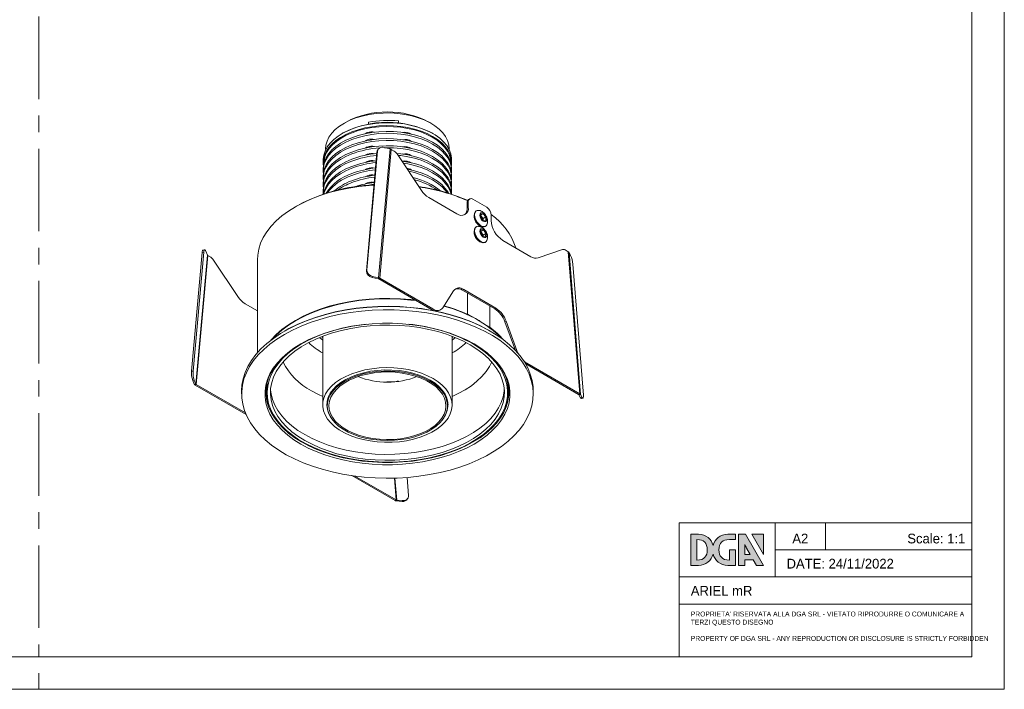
# Model space of a CAD drawing. Header units: millimetres. Extents: x 0 to 594, y 0 to 420.
# Tile 2 of 3: x 291 to 594, y 0 to 206. Entities that reach past the tile are written whole.
import ezdxf

# ---------------------------------------------------------------- set-up
doc = ezdxf.new("R2010")
doc.units = ezdxf.units.MM
doc.header["$LTSCALE"] = 2
doc.linetypes.add('CENTERX2', pattern=[20.32, 12.7, -2.54, 2.54, -2.54])
for name, color, linetype, lineweight in [('DGA-lighting', 7, 'Continuous', 0), ('DGA-quote', 251, 'Continuous', 0), ('DGA-txt', 7, 'Continuous', 0)]:
    doc.layers.add(name, color=color, linetype=linetype, lineweight=lineweight)

# ---------------------------------------------------------------- blocks, each defined once
blk = doc.blocks.new('LOGO DGA2')
at = {"layer": 'DGA-txt'}
h = blk.add_hatch(color=256, dxfattribs=at)
h.dxf.hatch_style = 1
edge = h.paths.add_edge_path()
edge.add_spline(control_points=[(480.9, 61.9), (480.9, 61.9), (480.9, 81.7), (480.9, 81.7), (480.9, 81.7), (483.9, 81.7), (486.8, 81.7)], knot_values=[2.5, 2.5, 2.5, 2.5, 3.5, 3.5, 3.5, 4, 4, 4, 4], degree=3, periodic=0)
edge.add_spline(control_points=[(486.8, 81.7), (489.8, 81.7), (492.7, 81.7), (492.7, 81.7), (492.7, 81.7), (492.7, 74.2), (492.7, 66.7)], knot_values=[1.5, 1.5, 1.5, 1.5, 2, 2, 2, 2.5, 2.5, 2.5, 2.5], degree=3, periodic=0)
edge.add_spline(control_points=[(492.7, 66.7), (492.7, 59.2), (492.7, 51.7), (492.7, 51.7), (492.7, 51.7), (489, 51.7), (485.3, 51.7)], knot_values=[0.5, 0.5, 0.5, 0.5, 1, 1, 1, 1.5, 1.5, 1.5, 1.5], degree=3, periodic=0)
edge.add_spline(control_points=[(485.3, 51.7), (481.6, 51.7), (478, 51.7), (478, 51.7)], knot_values=[0, 0, 0, 0, 0.5, 0.5, 0.5, 0.5], degree=3, periodic=0)
edge.add_spline(control_points=[(478, 51.7), (463.6, 51.7), (452.9, 60.8), (449.7, 73.5)], knot_values=[19, 19, 19, 19, 20, 20, 20, 20], degree=3, periodic=0)
edge.add_spline(control_points=[(449.7, 73.5), (446.5, 60.8), (435.8, 51.7), (421.5, 51.7)], knot_values=[18, 18, 18, 18, 19, 19, 19, 19], degree=3, periodic=0)
edge.add_spline(control_points=[(421.5, 51.7), (421.5, 51.7), (406.7, 51.7), (406.7, 51.7), (406.7, 51.7), (406.7, 66.7), (406.7, 81.7)], knot_values=[16.5, 16.5, 16.5, 16.5, 17.5, 17.5, 17.5, 18, 18, 18, 18], degree=3, periodic=0)
edge.add_spline(control_points=[(406.7, 81.7), (406.7, 96.7), (406.7, 111.7), (406.7, 111.7), (406.7, 111.7), (410.4, 111.7), (414.1, 111.7)], knot_values=[15.5, 15.5, 15.5, 15.5, 16, 16, 16, 16.5, 16.5, 16.5, 16.5], degree=3, periodic=0)
edge.add_spline(control_points=[(414.1, 111.7), (417.8, 111.7), (421.5, 111.7), (421.5, 111.7), (436, 111.7), (446.5, 102.8), (449.7, 90)], knot_values=[14, 14, 14, 14, 14.5, 14.5, 14.5, 15.5, 15.5, 15.5, 15.5], degree=3, periodic=0)
edge.add_spline(control_points=[(449.7, 90), (452.9, 102.8), (463.4, 111.7), (477.9, 111.7)], knot_values=[13, 13, 13, 13, 14, 14, 14, 14], degree=3, periodic=0)
edge.add_spline(control_points=[(477.9, 111.7), (477.9, 111.7), (492.7, 111.7), (492.7, 111.7), (492.7, 111.7), (492.7, 109.2), (492.7, 106.6)], knot_values=[11.5, 11.5, 11.5, 11.5, 12.5, 12.5, 12.5, 13, 13, 13, 13], degree=3, periodic=0)
edge.add_spline(control_points=[(492.7, 106.6), (492.7, 104.1), (492.7, 101.6), (492.7, 101.6), (492.7, 101.6), (489.8, 101.6), (486.8, 101.6)], knot_values=[10.5, 10.5, 10.5, 10.5, 11, 11, 11, 11.5, 11.5, 11.5, 11.5], degree=3, periodic=0)
edge.add_spline(control_points=[(486.8, 101.6), (483.9, 101.6), (480.9, 101.5), (480.9, 101.5), (480.9, 101.5), (480.9, 101.5), (480.9, 101.5)], knot_values=[9.99999, 9.99999, 9.99999, 9.99999, 10.49999, 10.49999, 10.49999, 10.5, 10.5, 10.5, 10.5], degree=3, periodic=0)
edge.add_spline(control_points=[(480.9, 101.5), (480.9, 101.5), (481, 101.5), (481, 101.5)], knot_values=[9.00001, 9.00001, 9.00001, 9.00001, 9.99999, 9.99999, 9.99999, 9.99999], degree=3, periodic=0)
edge.add_spline(control_points=[(481, 101.5), (467.6, 101.5), (460.9, 94.8), (460.9, 81.7)], knot_values=[8, 8, 8, 8, 9, 9, 9, 9], degree=3, periodic=0)
edge.add_spline(control_points=[(460.9, 81.7), (460.9, 69.9), (466.5, 62), (480.9, 61.9)], knot_values=[7, 7, 7, 7, 8, 8, 8, 8], degree=3, periodic=0)
edge = h.paths.add_edge_path(flags=16)
edge.add_spline(control_points=[(418.5, 101.5), (431.8, 101.5), (438.5, 94.8), (438.5, 81.7)], knot_values=[8, 8, 8, 8, 9, 9, 9, 9], degree=3, periodic=0)
edge.add_spline(control_points=[(438.5, 81.7), (438.5, 69.9), (432.9, 62), (418.5, 61.9)], knot_values=[0, 0, 0, 0, 1, 1, 1, 1], degree=3, periodic=0)
edge.add_spline(control_points=[(418.5, 61.9), (418.5, 61.9), (418.5, 101.5), (418.5, 101.5)], knot_values=[4, 4, 4, 4, 5, 5, 5, 5], degree=3, periodic=0)
h = blk.add_hatch(color=256, dxfattribs=at)
h.dxf.hatch_style = 1
h.paths.add_polyline_path([(512.1, 111.7), (510.5, 111.7), (504, 111.7), (498.7, 111.7), (498.7, 51.7), (510.5, 51.7), (510.5, 62.6), (526.9, 62.6), (533.1, 51.7), (546.7, 51.7)])
edge = h.paths.add_edge_path(flags=16)
edge.add_spline(control_points=[(515.8, 72.5), (513.2, 72.5), (510.5, 72.5), (510.5, 72.5), (510.5, 72.5), (510.5, 91.8), (510.5, 91.8)], knot_values=[0.5, 0.5, 0.5, 0.5, 1, 1, 1, 2, 2, 2, 2], degree=3, periodic=0)
edge.add_spline(control_points=[(510.5, 91.8), (512.4, 87.6), (513.9, 85.1), (513.9, 85.1), (513.9, 85.1), (521.2, 72.5), (521.2, 72.5), (521.2, 72.5), (518.5, 72.5), (515.8, 72.5)], knot_values=[2, 2, 2, 2, 3, 3, 3, 4, 4, 4, 4.5, 4.5, 4.5, 4.5], degree=3, periodic=0)
h = blk.add_hatch(color=256, dxfattribs=at)
h.dxf.hatch_style = 1
h.paths.add_polyline_path([(546.7, 111.7), (524.1, 111.7), (546.7, 72.5)])
at = {"layer": 'DGA-txt', "lineweight": 0}
for points in [[(546.7, 51.7), (512.1, 111.7), (510.5, 111.7), (504, 111.7), (498.7, 111.7), (498.7, 51.7), (510.5, 51.7), (510.5, 62.6), (526.9, 62.6), (533.1, 51.7), (546.7, 51.7)], [(524.1, 111.7), (546.7, 72.5), (546.7, 111.7), (524.1, 111.7)]]:
    blk.add_lwpolyline(points, dxfattribs=at)
for points, knots in [([(478, 51.7), (478, 51.7), (492.7, 51.7), (492.7, 51.7), (492.7, 51.7), (492.7, 81.7), (492.7, 81.7), (492.7, 81.7), (480.9, 81.7), (480.9, 81.7), (480.9, 81.7), (480.9, 61.9), (480.9, 61.9), (480.9, 61.9), (481, 61.9), (481, 61.9), (481, 61.9), (480.9, 61.9), (480.9, 61.9), (480.9, 61.9), (480.9, 61.9), (480.9, 61.9), (466.5, 62), (460.9, 69.9), (460.9, 81.7), (460.9, 94.8), (467.6, 101.5), (481, 101.5), (481, 101.5), (480.9, 101.5), (480.9, 101.5), (480.9, 101.5), (492.7, 101.6), (492.7, 101.6), (492.7, 101.6), (492.7, 111.7), (492.7, 111.7), (492.7, 111.7), (477.9, 111.7), (477.9, 111.7), (463.4, 111.7), (452.9, 102.8), (449.7, 90), (446.5, 102.8), (436, 111.7), (421.5, 111.7), (421.5, 111.7), (406.7, 111.7), (406.7, 111.7), (406.7, 111.7), (406.7, 51.7), (406.7, 51.7), (406.7, 51.7), (421.5, 51.7), (421.5, 51.7), (435.8, 51.7), (446.5, 60.8), (449.7, 73.5), (452.9, 60.8), (463.6, 51.7), (478, 51.7)], [0, 0, 0, 0, 1, 1, 1, 2, 2, 2, 3, 3, 3, 4, 4, 4, 5, 5, 5, 6, 6, 6, 7, 7, 7, 8, 8, 8, 9, 9, 9, 10, 10, 10, 11, 11, 11, 12, 12, 12, 13, 13, 13, 14, 14, 14, 15, 15, 15, 16, 16, 16, 17, 17, 17, 18, 18, 18, 19, 19, 19, 20, 20, 20, 20]), ([(521.2, 72.5), (521.2, 72.5), (510.5, 72.5), (510.5, 72.5), (510.5, 72.5), (510.5, 91.8), (510.5, 91.8), (512.4, 87.6), (513.9, 85.1), (513.9, 85.1), (513.9, 85.1), (521.2, 72.5), (521.2, 72.5)], [0, 0, 0, 0, 1, 1, 1, 2, 2, 2, 3, 3, 3, 4, 4, 4, 4])]:
    blk.add_open_spline(points, degree=3, knots=knots, dxfattribs=at)
for points in [[(418.5, 61.9), (418.5, 61.9), (418.5, 101.5), (418.5, 101.5)], [(418.5, 101.5), (431.8, 101.5), (438.5, 94.8), (438.5, 81.7)], [(438.5, 81.7), (438.5, 69.9), (432.9, 62), (418.5, 61.9)]]:
    blk.add_open_spline(points, degree=3, dxfattribs=at)

msp = doc.modelspace()

# ---------------------------------------------------------------- linework, layer by layer
at = {"layer": 'DGA-lighting', "linetype": 'Continuous'}
for p, q in [((391.47, 174.34), (390.76, 173.93)), ((398.34, 173.68), (398.34, 174.33)), ((398.34, 174.33), (398.41, 173.69)), ((407.62, 174.68), (407.62, 174.03)), ((417.64, 173.93), (416.93, 174.34)), ((390.38, 170.89), (390.23, 170.81)), ((398.58, 171.26), (398.61, 170.99)), ((398.69, 171.28), (398.72, 171.01)), ((418.17, 170.81), (418.03, 170.89)), ((397.75, 168.78), (398, 168.68)), ((411, 168.56), (411.24, 168.66)), ((385.2, 166.18), (385.2, 165.86)), ((397.73, 128.58), (400.98, 165.09)), ((397.75, 166.58), (398, 166.47)), ((397.75, 164.37), (398, 164.27)), ((397.86, 128.88), (401.12, 165.39)), ((401.12, 165.39), (400.98, 165.09)), ((401.21, 165.76), (401.08, 165.46)), ((405, 166.09), (401.47, 126.49)), ((405.4, 165.92), (401.87, 126.32)), ((403.18, 166.5), (405, 166.09)), ((406.32, 165.39), (405.4, 165.92)), ((407.21, 164.53), (414.69, 153.29)), ((411, 166.35), (411.24, 166.46)), ((411, 164.15), (411.24, 164.25)), ((423.2, 165.86), (423.2, 166.18)), ((384.45, 162.75), (384.45, 161.85)), ((397.75, 162.17), (398, 162.06)), ((411, 161.94), (411.24, 162.05)), ((423.95, 161.85), (423.95, 162.75)), ((384.45, 160.06), (384.45, 159.48)), ((384.45, 157.85), (384.45, 157.28)), ((397.75, 159.97), (398, 159.86)), ((397.75, 157.76), (398, 157.65)), ((411, 159.74), (411.24, 159.84)), ((423.95, 159.48), (423.95, 160.06)), ((423.95, 157.28), (423.95, 157.85)), ((384.45, 155.65), (384.45, 155.08)), ((397.75, 155.56), (398, 155.45)), ((414.13, 154.48), (413.83, 154.58)), ((423.95, 155.08), (423.95, 155.65)), ((384.45, 153.44), (384.45, 152.87)), ((423.95, 152.87), (423.95, 153.44)), ((376.27, 148.53), (375.91, 148.33)), ((416.9, 151.12), (425.56, 146.12)), ((429.09, 149.8), (428.74, 149.59)), ((428.74, 147.96), (428.74, 149.59)), ((428.82, 150.08), (428.82, 150.2)), ((429.09, 148.17), (429.09, 149.8)), ((429.51, 150.71), (429.15, 150.51)), ((430.51, 150.62), (434.75, 148.17)), ((428.74, 147.96), (429.09, 148.17)), ((431.09, 146.5), (430.96, 146.19)), ((431.61, 147.08), (431.54, 147.04)), ((433.69, 146.14), (432.91, 146.07)), ((432.91, 145.69), (433.69, 146.14)), ((432.91, 146.07), (432.91, 145.03)), ((433.62, 144.68), (432.91, 145.56)), ((434.47, 145.17), (433.69, 146.14)), ((436.16, 145.72), (436.16, 144.08)), ((432.91, 145.03), (433.69, 144.07)), ((433.62, 144.68), (434.47, 145.17)), ((433.62, 144.15), (433.62, 144.68)), ((433.69, 144.07), (434.47, 144.14)), ((434.47, 144.14), (434.47, 145.17)), ((431.09, 141.61), (430.96, 141.29)), ((431.61, 142.18), (431.54, 142.14)), ((432.99, 141.26), (432.85, 140.31)), ((432.85, 140.31), (433.56, 139.26)), ((432.97, 140.66), (432.9, 140.67)), ((432.97, 140.66), (433.82, 141.15)), ((433.68, 139.61), (432.97, 140.66)), ((433.82, 141.15), (432.99, 141.26)), ((433.26, 142.2), (433.6, 142.16)), ((433.62, 139.25), (433.68, 139.61)), ((433.68, 139.61), (434.52, 140.1)), ((434.52, 140.1), (433.82, 141.15)), ((434.29, 142.27), (434.36, 142.31)), ((434.39, 139.15), (434.52, 140.1)), ((433.26, 137.3), (433.6, 137.26)), ((433.56, 139.26), (434.39, 139.15)), ((434.29, 137.37), (434.36, 137.41)), ((439.7, 137.96), (448.36, 132.96)), ((347.19, 134.26), (343.93, 97.75)), ((347.67, 134.31), (344.41, 97.8)), ((348.8, 133.43), (345.27, 93.82)), ((348.91, 133.31), (345.37, 93.71)), ((347.67, 134.31), (347.19, 134.26)), ((347.95, 135.05), (347.47, 135)), ((348.8, 133.43), (348.32, 134.61)), ((348.91, 133.31), (349.82, 132.78)), ((450.57, 132.58), (458.05, 135.17)), ((459.85, 134.49), (458.93, 135.02)), ((459.85, 134.49), (463.39, 90.81)), ((463.62, 90.61), (460.08, 134.3)), ((460.08, 134.3), (460.57, 133.37)), ((358.19, 120.68), (350.71, 131.91)), ((364.2, 132), (364.2, 103.46)), ((461.22, 130.69), (464.48, 90.42)), ((397.73, 128.58), (397.86, 128.88)), ((399.64, 126.9), (399.51, 126.6)), ((401.34, 126.19), (399.51, 126.6)), ((401.47, 126.49), (399.64, 126.9)), ((401.34, 126.19), (401.47, 126.49)), ((401.51, 126.12), (401.87, 126.32)), ((417.78, 116.73), (401.51, 126.12)), ((418.14, 116.93), (401.87, 126.32)), ((424.56, 122.5), (421.25, 117.29)), ((427.67, 122.86), (427.32, 122.65)), ((437.23, 116.93), (427.32, 122.65)), ((437.58, 117.14), (427.67, 122.86)), ((428.82, 115.26), (428.82, 121.79)), ((364.2, 116.31), (360.4, 118.51)), ((417.78, 116.73), (418.14, 116.93)), ((420.28, 116.48), (420.64, 116.68)), ((429.83, 114.67), (428.82, 115.26)), ((435.73, 117.8), (435.73, 111.26)), ((437.23, 116.93), (437.58, 117.14)), ((376.02, 113.32), (375.91, 113.26)), ((432.49, 113.26), (432.38, 113.32)), ((440.7, 113.18), (440.34, 112.98)), ((443.58, 104.14), (440.34, 112.98)), ((444, 104.15), (440.7, 113.18)), ((372.69, 110.17), (372.48, 110.05)), ((435.73, 111.26), (434.83, 111.79)), ((435.92, 110.05), (435.71, 110.17)), ((383.29, 108.09), (384.3, 107.3)), ((384.3, 108.49), (384.3, 87.38)), ((424.1, 87.38), (424.1, 108.49)), ((424.44, 108.36), (424.1, 108.09)), ((443.72, 103.99), (444, 104.15)), ((446.77, 99.99), (446.69, 100.04)), ((447.12, 100.2), (446.77, 99.99)), ((463.03, 90.6), (446.77, 99.99)), ((463.39, 90.81), (447.12, 100.2)), ((343.93, 97.75), (344.41, 97.8)), ((344.78, 95.01), (344.3, 94.95)), ((344.3, 94.95), (344.79, 93.77)), ((344.78, 95.01), (345.27, 93.82)), ((367.2, 94.2), (367.2, 91.17)), ((406.94, 94.65), (404.17, 94.51)), ((407.48, 94.71), (406.94, 94.65)), ((407.34, 94.79), (407.31, 94.53)), ((441.2, 91.17), (441.2, 94.2)), ((345.27, 93.82), (344.79, 93.77)), ((345.02, 93.5), (345.37, 93.71)), ((345.02, 93.5), (360.71, 84.44)), ((345.37, 93.71), (360.49, 84.98)), ((359.35, 91.75), (359.35, 90.77)), ((449.05, 90.77), (449.05, 91.75)), ((463.39, 90.81), (463.03, 90.6)), ((463.14, 90.52), (463.62, 90.61)), ((463.62, 89.59), (463.14, 90.52)), ((464.1, 89.69), (463.62, 90.61)), ((463.62, 89.59), (464.1, 89.69)), ((463.87, 89.34), (464.35, 89.43)), ((385.7, 87.79), (385.7, 87.14)), ((422.7, 87.14), (422.7, 87.79)), ((393.25, 65.66), (406.54, 57.99)), ((394.18, 65.53), (406.89, 58.19)), ((406.35, 64.9), (406.89, 58.19)), ((407.07, 58.15), (406.52, 64.91)), ((410.68, 59.55), (410.23, 65.11)), ((406.89, 58.19), (406.54, 57.99)), ((407.07, 58.15), (406.94, 57.89)), ((406.94, 57.89), (408.76, 57.74)), ((407.07, 58.15), (408.89, 58)), ((408.76, 57.74), (408.89, 58)), ((410.41, 58.55), (410.54, 58.8))]:
    msp.add_line(p, q, dxfattribs=at)
at = {"layer": 'DGA-lighting', "linetype": 'Continuous', "flags": 128}
for points in [[(423.2, 166.18), (423.09, 167.37), (422.72, 168.64), (422.09, 169.88), (421.21, 171.07), (420.1, 172.18), (418.77, 173.22), (417.24, 174.16), (415.53, 174.98), (413.67, 175.69), (411.67, 176.27), (409.57, 176.7), (407.39, 176.99), (405.17, 177.13), (402.94, 177.12), (400.73, 176.96), (398.56, 176.65), (396.47, 176.2), (394.49, 175.61), (392.64, 174.88), (390.95, 174.04), (389.45, 173.09), (388.14, 172.04), (387.06, 170.92), (386.22, 169.72), (385.62, 168.48), (385.28, 167.21), (385.2, 166.18)], [(423.95, 162.75), (423.93, 163.29), (423.69, 164.59), (423.21, 165.86), (422.47, 167.09), (421.49, 168.26), (420.29, 169.36), (418.88, 170.38), (417.28, 171.29), (415.51, 172.1), (413.59, 172.78), (411.55, 173.33), (409.41, 173.75), (407.2, 174.02), (404.96, 174.14), (402.7, 174.12), (400.47, 173.95), (398.28, 173.63), (396.17, 173.17), (394.17, 172.57), (392.29, 171.85), (390.58, 171), (389.04, 170.05), (387.69, 169.01), (386.56, 167.88), (385.67, 166.69), (385.01, 165.44), (384.6, 164.16), (384.45, 162.86), (384.45, 162.75)], [(393.21, 171.33), (395.16, 171.99), (397.22, 172.52), (399.37, 172.91), (401.58, 173.15), (403.83, 173.25), (406.08, 173.2), (408.31, 173), (410.49, 172.66), (412.58, 172.18), (414.57, 171.56), (416.41, 170.81), (418.1, 169.95), (419.61, 168.98), (420.92, 167.92), (422.01, 166.78), (422.87, 165.58), (423.48, 164.33), (423.84, 163.04), (423.95, 161.74), (423.89, 160.95)], [(423.75, 161.67), (423.65, 162.87), (423.29, 164.14), (422.68, 165.38), (421.83, 166.57), (420.75, 167.7), (419.46, 168.75), (417.96, 169.71), (416.29, 170.56), (414.46, 171.3), (412.5, 171.91), (410.42, 172.39), (408.27, 172.73), (406.06, 172.92), (403.83, 172.97), (401.61, 172.88), (399.42, 172.63), (397.29, 172.25), (395.25, 171.72), (393.32, 171.07)], [(384.51, 160.95), (384.47, 161.31), (384.5, 162.61), (384.77, 163.91), (385.31, 165.17), (386.09, 166.39), (387.1, 167.56), (388.34, 168.64), (389.78, 169.64), (391.41, 170.54), (393.21, 171.33)], [(393.32, 171.07), (391.54, 170.29), (389.93, 169.4), (388.5, 168.41), (387.27, 167.33), (386.27, 166.18), (385.5, 164.97), (384.97, 163.72), (384.7, 162.44), (384.65, 161.67)], [(423.95, 160.06), (423.84, 161.25), (423.48, 162.53), (422.87, 163.78), (422.01, 164.99), (420.92, 166.13), (419.61, 167.19), (418.1, 168.15), (416.41, 169.02), (414.57, 169.76), (412.58, 170.38), (410.49, 170.86), (408.31, 171.21), (406.08, 171.41), (403.83, 171.46), (401.58, 171.36), (399.37, 171.11), (397.22, 170.72), (395.16, 170.19), (393.21, 169.53)], [(423.9, 158.67), (423.95, 159.37), (423.84, 160.67), (423.48, 161.96), (422.87, 163.21), (422.01, 164.42), (420.92, 165.55), (419.61, 166.62), (418.1, 167.58), (416.41, 168.45), (414.57, 169.19), (412.58, 169.81), (410.49, 170.29), (408.31, 170.64), (406.08, 170.83), (403.83, 170.88), (401.58, 170.79), (399.37, 170.54), (397.22, 170.15), (395.16, 169.62), (393.21, 168.96)], [(397.98, 171.09), (397.38, 170.76), (397.37, 170.75)], [(393.21, 169.53), (391.41, 168.75), (389.78, 167.85), (388.34, 166.85), (387.1, 165.76), (386.09, 164.6), (385.31, 163.38), (384.77, 162.11), (384.5, 160.82), (384.45, 160.06)], [(393.21, 167.33), (391.41, 166.54), (389.78, 165.64), (388.34, 164.64), (387.1, 163.55), (386.09, 162.39), (385.31, 161.17), (384.77, 159.91), (384.5, 158.61), (384.45, 157.85)], [(393.21, 168.96), (391.41, 168.17), (389.78, 167.28), (388.34, 166.28), (387.1, 165.19), (386.09, 164.03), (385.31, 162.8), (384.77, 161.54), (384.5, 160.25), (384.47, 158.94), (384.5, 158.67)], [(393.21, 166.75), (391.41, 165.97), (389.78, 165.07), (388.34, 164.07), (387.1, 162.98), (386.09, 161.82), (385.31, 160.6), (384.77, 159.33), (384.5, 158.04), (384.47, 156.74), (384.5, 156.46)], [(423.95, 157.85), (423.84, 159.04), (423.48, 160.33), (422.87, 161.58), (422.01, 162.78), (420.92, 163.92), (419.61, 164.98), (418.1, 165.95), (416.41, 166.81), (414.57, 167.56), (412.58, 168.18), (410.49, 168.66), (408.31, 169), (406.08, 169.2), (403.83, 169.25), (401.58, 169.15), (399.37, 168.91), (397.22, 168.52), (395.16, 167.99), (393.21, 167.33)], [(423.9, 156.46), (423.95, 157.17), (423.84, 158.47), (423.48, 159.75), (422.87, 161.01), (422.01, 162.21), (420.92, 163.35), (419.61, 164.41), (418.1, 165.38), (416.41, 166.24), (414.57, 166.99), (412.58, 167.6), (410.49, 168.09), (408.31, 168.43), (406.08, 168.63), (403.83, 168.68), (401.58, 168.58), (399.37, 168.33), (397.22, 167.94), (395.16, 167.42), (393.21, 166.75)], [(423.95, 155.65), (423.84, 156.84), (423.48, 158.12), (422.87, 159.37), (422.01, 160.58), (420.92, 161.72), (419.61, 162.78), (418.1, 163.75), (416.41, 164.61), (414.57, 165.35), (412.58, 165.97), (410.49, 166.46), (408.31, 166.8), (406.08, 167), (403.83, 167.05), (401.58, 166.95), (399.37, 166.7), (397.22, 166.31), (395.16, 165.78), (393.21, 165.12)], [(397.98, 168.88), (397.38, 168.56), (397.37, 168.55)], [(397.98, 166.68), (397.38, 166.35), (397.37, 166.34)], [(393.21, 165.12), (391.41, 164.34), (389.78, 163.44), (388.34, 162.44), (387.1, 161.35), (386.09, 160.19), (385.31, 158.97), (384.77, 157.7), (384.5, 156.41), (384.45, 155.65)], [(393.21, 164.55), (391.41, 163.76), (389.78, 162.87), (388.34, 161.87), (387.1, 160.78), (386.09, 159.62), (385.31, 158.39), (384.77, 157.13), (384.5, 155.84), (384.47, 154.54), (384.5, 154.26)], [(397.98, 164.47), (397.38, 164.15), (397.37, 164.14)], [(400.98, 165.09), (401.05, 165.39), (401.08, 165.46)], [(423.9, 154.26), (423.95, 154.96), (423.84, 156.26), (423.48, 157.55), (422.87, 158.8), (422.01, 160.01), (420.92, 161.15), (419.61, 162.21), (418.1, 163.17), (416.41, 164.04), (414.57, 164.78), (412.58, 165.4), (410.49, 165.88), (408.31, 166.23), (406.08, 166.42), (403.83, 166.47), (403.34, 166.47)], [(423.95, 153.44), (423.84, 154.63), (423.48, 155.92), (422.87, 157.17), (422.01, 158.37), (420.92, 159.51), (419.61, 160.57), (418.1, 161.54), (416.41, 162.4), (414.57, 163.15), (412.58, 163.77), (410.49, 164.25), (408.31, 164.59), (407.06, 164.72)], [(423.91, 152.17), (423.95, 152.76), (423.84, 154.06), (423.48, 155.34), (422.87, 156.6), (422.01, 157.8), (420.92, 158.94), (419.61, 160), (418.1, 160.97), (416.41, 161.83), (414.57, 162.58), (412.58, 163.2), (410.49, 163.68), (408.31, 164.02), (407.48, 164.11)], [(393.21, 162.92), (391.41, 162.13), (389.78, 161.23), (388.34, 160.23), (387.1, 159.15), (386.09, 157.98), (385.31, 156.76), (384.77, 155.5), (384.5, 154.2), (384.45, 153.44)], [(393.21, 162.34), (391.41, 161.56), (389.78, 160.66), (388.34, 159.66), (387.1, 158.57), (386.09, 157.41), (385.31, 156.19), (384.77, 154.92), (384.5, 153.63), (384.47, 152.33), (384.49, 152.17)], [(393.21, 160.71), (391.41, 159.93), (389.78, 159.03), (388.34, 158.03), (387.1, 156.94), (386.09, 155.78), (385.31, 154.56), (384.77, 153.29), (384.52, 152.18)], [(397.98, 162.27), (397.38, 161.94), (397.37, 161.93)], [(423.88, 152.18), (423.84, 152.43), (423.48, 153.71), (422.87, 154.96), (422.01, 156.17), (420.92, 157.31), (419.61, 158.37), (418.1, 159.34), (416.41, 160.2), (414.57, 160.94), (412.58, 161.56), (410.49, 162.05), (408.66, 162.35)], [(423.77, 152.22), (423.48, 153.14), (422.87, 154.39), (422.01, 155.6), (420.92, 156.74), (419.61, 157.8), (418.1, 158.76), (416.41, 159.63), (414.57, 160.37), (412.58, 160.99), (410.49, 161.47), (409.08, 161.71)], [(393.21, 160.14), (391.41, 159.36), (389.78, 158.46), (388.34, 157.46), (387.1, 156.37), (386.09, 155.21), (385.31, 153.98), (384.77, 152.72), (384.64, 152.22)], [(397.98, 160.06), (397.38, 159.74), (397.37, 159.73)], [(397.98, 157.86), (397.38, 157.53), (397.37, 157.53)], [(410.31, 160.13), (410.27, 160.12), (410.15, 160.1)], [(423.04, 152.45), (422.87, 152.76), (422.01, 153.96), (420.92, 155.1), (419.61, 156.16), (418.1, 157.13), (416.41, 157.99), (414.57, 158.74), (412.58, 159.36), (410.49, 159.84), (410.3, 159.88)], [(422.62, 152.58), (422.01, 153.39), (420.92, 154.53), (419.61, 155.59), (418.1, 156.56), (416.41, 157.42), (414.57, 158.17), (412.58, 158.79), (410.74, 159.22)], [(400.08, 154.97), (398.55, 154.86), (395.39, 154.53), (392.28, 154.04), (389.25, 153.42), (386.32, 152.66), (383.5, 151.76), (380.81, 150.73), (378.28, 149.59), (375.92, 148.33), (373.74, 146.96), (371.75, 145.5), (369.98, 143.95), (368.42, 142.33), (367.1, 140.63), (366.02, 138.88), (365.19, 137.09), (364.6, 135.26), (364.28, 133.42), (364.2, 132)], [(397.98, 155.65), (397.38, 155.33), (397.37, 155.32)], [(400.1, 155.21), (399.37, 155.11), (398.56, 154.98)], [(431.54, 147.04), (431.34, 146.88), (431.06, 146.42), (430.97, 145.78), (431.06, 145.03), (431.34, 144.24), (431.77, 143.5), (432.31, 142.87), (432.91, 142.41)], [(434.77, 142.79), (434.55, 142.47), (434.12, 142.22), (433.58, 142.21), (432.98, 142.45), (432.38, 142.91), (431.84, 143.54), (431.41, 144.28), (431.13, 145.07), (431.04, 145.82), (431.13, 146.46), (431.41, 146.92), (431.84, 147.17), (432.24, 147.2)], [(433.69, 146.33), (434.09, 146), (434.44, 145.54), (434.67, 145.01), (434.75, 144.49), (434.67, 144.07), (434.44, 143.8), (434.09, 143.74), (433.69, 143.88), (433.28, 144.21), (432.94, 144.67), (432.71, 145.2), (432.63, 145.72), (432.71, 146.14), (432.94, 146.4), (433.28, 146.47), (433.69, 146.33)], [(433.26, 142.2), (433.21, 142.21), (432.63, 142.43)], [(431.54, 142.14), (431.27, 141.91), (431.03, 141.41), (430.97, 140.74), (431.1, 139.98), (431.41, 139.19), (431.87, 138.47), (432.42, 137.86), (433.03, 137.45), (433.62, 137.26), (434.15, 137.31), (434.29, 137.37)], [(431.17, 140.02), (431.04, 140.78), (431.1, 141.45), (431.34, 141.95), (431.74, 142.24), (432.23, 142.3)], [(434.78, 137.9), (434.62, 137.64), (434.22, 137.35), (433.69, 137.3), (433.1, 137.49), (432.49, 137.9), (431.94, 138.51), (431.48, 139.23), (431.17, 140.02)], [(432.7, 140.33), (432.63, 140.84), (432.72, 141.25), (432.95, 141.51), (433.3, 141.57), (433.71, 141.42), (434.11, 141.08), (434.45, 140.61), (434.67, 140.08), (434.75, 139.57), (434.66, 139.15), (434.42, 138.9), (434.08, 138.84), (433.67, 138.99), (433.26, 139.33), (432.92, 139.79), (432.7, 140.33)], [(347.19, 134.26), (347.22, 134.54), (347.28, 134.76), (347.35, 134.91), (347.43, 134.99), (347.47, 135)], [(348.32, 134.61), (348.22, 134.82), (348.11, 134.97), (348.01, 135.04), (347.92, 135.04), (347.83, 134.96), (347.76, 134.81), (347.71, 134.59), (347.67, 134.31)], [(412.79, 119.61), (411.37, 119.77), (408.18, 120.03), (404.97, 120.14), (401.75, 120.1), (398.55, 119.91), (395.39, 119.58), (392.28, 119.1), (389.25, 118.47), (386.32, 117.71), (383.5, 116.81), (380.81, 115.79), (378.28, 114.64), (375.92, 113.38), (373.74, 112.02), (371.75, 110.55), (369.98, 109.01), (368.42, 107.38), (368.37, 107.32)], [(413.07, 119.45), (411.41, 119.64), (408.22, 119.91), (405.01, 120.02), (401.79, 119.98), (398.58, 119.79), (395.41, 119.46), (392.3, 118.98), (389.27, 118.35), (386.33, 117.59), (383.51, 116.69), (380.82, 115.67), (378.29, 114.52), (375.92, 113.26), (373.73, 111.89), (371.75, 110.43), (369.97, 108.88), (368.69, 107.56)], [(376.02, 113.32), (376.02, 113.32), (378.38, 114.58), (380.91, 115.72), (383.59, 116.74), (386.4, 117.63), (389.32, 118.39), (392.35, 119.02), (395.45, 119.5), (398.6, 119.83), (401.8, 120.02), (405, 120.05), (408.21, 119.94), (411.38, 119.68), (412.99, 119.49)], [(449.05, 91.75), (449, 92.97), (448.71, 94.92), (448.17, 96.86), (447.37, 98.76), (446.33, 100.63), (445.05, 102.44), (443.53, 104.19), (441.79, 105.87), (439.83, 107.48), (437.66, 108.99), (435.31, 110.4), (432.78, 111.7), (430.08, 112.89), (427.24, 113.96), (424.26, 114.9), (421.17, 115.71), (417.98, 116.39), (414.71, 116.92), (411.39, 117.3), (408.02, 117.54), (404.63, 117.64), (401.23, 117.58), (397.86, 117.38), (394.52, 117.03), (391.23, 116.53), (388.02, 115.89), (384.91, 115.12), (381.9, 114.21), (379.02, 113.17), (376.29, 112.01), (373.71, 110.73), (371.31, 109.35), (369.1, 107.86), (367.09, 106.28), (365.29, 104.62), (363.71, 102.88), (362.37, 101.09), (361.27, 99.23), (360.41, 97.34), (359.8, 95.41), (359.45, 93.46), (359.35, 91.75)], [(372.49, 109.07), (374.98, 110.41), (377.63, 111.63), (380.44, 112.73), (383.39, 113.7), (386.45, 114.54), (389.62, 115.25), (392.87, 115.82), (396.18, 116.24), (399.54, 116.52), (402.93, 116.65), (406.32, 116.63), (409.7, 116.46), (413.06, 116.15), (416.36, 115.69), (419.59, 115.09), (422.73, 114.35), (425.76, 113.47), (428.68, 112.46), (431.45, 111.33), (434.06, 110.08), (436.51, 108.72), (438.77, 107.26), (440.83, 105.71), (442.68, 104.06), (444.32, 102.35), (445.72, 100.56), (446.88, 98.72), (447.8, 96.83), (448.47, 94.91), (448.89, 92.97), (449.05, 91.01), (448.95, 89.05), (448.6, 87.1), (447.99, 85.18), (447.14, 83.28), (446.03, 81.43), (444.69, 79.63), (443.11, 77.89), (441.32, 76.23), (439.3, 74.65), (437.09, 73.16), (434.69, 71.78), (432.12, 70.5), (429.38, 69.34), (426.5, 68.3), (423.5, 67.39), (420.38, 66.62), (417.17, 65.98), (413.89, 65.49), (410.55, 65.14), (407.17, 64.93), (403.78, 64.88), (400.39, 64.97), (397.02, 65.21), (393.69, 65.6), (390.42, 66.13), (387.23, 66.8), (384.14, 67.61), (381.17, 68.55), (378.32, 69.62), (375.63, 70.81), (373.09, 72.11), (370.74, 73.53), (368.58, 75.04), (366.62, 76.64), (364.87, 78.32), (363.36, 80.07), (362.07, 81.89), (361.03, 83.75), (360.23, 85.65), (359.69, 87.59), (359.4, 89.54), (359.37, 91.5), (359.59, 93.46), (360.07, 95.4), (360.81, 97.31), (361.79, 99.19), (363.01, 101.01), (364.47, 102.78), (366.16, 104.48), (368.07, 106.1), (370.18, 107.64), (372.49, 109.07)], [(372.69, 110.17), (373.91, 110.85), (376.47, 112.12), (379.19, 113.27), (382.05, 114.3), (385.04, 115.21), (388.13, 115.98), (391.32, 116.61), (394.58, 117.1), (397.9, 117.45), (401.25, 117.65), (404.62, 117.71), (407.99, 117.62), (411.34, 117.38), (414.64, 116.99), (417.89, 116.47), (421.06, 115.8), (424.13, 114.99), (427.08, 114.06), (429.91, 113), (432.59, 111.81), (435.1, 110.52), (435.71, 110.17)], [(377.55, 106.15), (379.84, 107.37), (382.3, 108.48), (384.91, 109.46), (387.65, 110.32), (390.5, 111.04), (393.45, 111.62), (396.47, 112.06), (399.54, 112.36), (402.64, 112.51), (405.76, 112.51), (408.86, 112.36), (411.94, 112.06), (414.96, 111.62), (417.9, 111.04), (420.76, 110.32), (423.5, 109.46), (426.11, 108.48), (428.56, 107.37), (430.86, 106.15), (432.97, 104.83), (434.88, 103.41), (436.58, 101.91), (438.07, 100.32), (439.32, 98.68), (440.33, 96.98), (441.1, 95.23), (441.61, 93.46), (441.87, 91.67), (441.87, 89.87), (441.61, 88.07), (441.1, 86.3), (440.33, 84.56), (439.32, 82.86), (438.07, 81.21), (436.58, 79.63), (434.88, 78.12), (432.97, 76.7), (430.86, 75.38), (428.56, 74.16), (426.11, 73.06), (423.5, 72.07), (420.76, 71.22), (417.9, 70.49), (414.96, 69.91), (411.94, 69.47), (408.86, 69.17), (405.76, 69.02), (402.64, 69.02), (399.54, 69.17), (396.47, 69.47), (393.45, 69.91), (390.5, 70.49), (387.65, 71.22), (384.91, 72.07), (382.3, 73.06), (379.84, 74.16), (377.55, 75.38), (375.44, 76.7), (373.52, 78.12), (371.82, 79.63), (370.34, 81.21), (369.08, 82.86), (368.07, 84.56), (367.31, 86.3), (366.79, 88.07), (366.54, 89.87), (366.54, 91.67), (366.79, 93.46), (367.31, 95.23), (368.07, 96.98), (369.08, 98.68), (370.34, 100.32), (371.82, 101.91), (373.52, 103.41), (375.44, 104.83), (377.55, 106.15)], [(430.36, 106.28), (432.46, 104.96), (434.36, 103.55), (436.05, 102.05), (437.51, 100.47), (438.74, 98.83), (439.73, 97.13), (440.47, 95.4), (440.96, 93.63), (441.18, 91.85), (441.15, 90.06), (440.86, 88.28), (440.31, 86.51), (439.51, 84.79), (438.46, 83.1), (437.17, 81.48), (435.65, 79.92), (433.91, 78.44), (431.96, 77.05), (429.81, 75.76), (427.49, 74.57), (425, 73.51), (422.37, 72.57), (419.6, 71.75), (416.73, 71.08), (413.78, 70.54), (410.75, 70.15), (407.68, 69.91), (404.59, 69.82), (401.49, 69.87), (398.41, 70.08), (395.38, 70.43), (392.4, 70.93), (389.51, 71.57), (386.72, 72.35), (384.05, 73.26), (381.52, 74.3), (379.16, 75.45), (376.97, 76.72), (374.97, 78.08), (373.17, 79.54), (371.59, 81.08), (370.24, 82.69), (369.13, 84.36), (368.27, 86.08), (367.66, 87.83), (367.3, 89.61), (367.2, 91.4), (367.37, 93.18), (367.79, 94.96), (368.46, 96.7), (369.39, 98.41), (370.56, 100.07), (371.97, 101.66), (373.6, 103.18), (375.45, 104.62), (377.5, 105.96), (379.73, 107.2), (382.14, 108.32), (384.7, 109.33), (387.4, 110.21), (390.22, 110.95), (393.14, 111.56), (396.13, 112.02), (397.7, 112.2)], [(429.66, 105.87), (431.72, 104.57), (433.59, 103.17), (435.25, 101.69), (436.68, 100.13), (437.88, 98.51), (438.84, 96.84), (439.55, 95.12), (440, 93.38), (440.19, 91.62), (440.13, 89.85), (439.81, 88.1), (439.22, 86.37), (438.39, 84.67), (437.31, 83.02), (436, 81.43), (434.45, 79.9), (432.68, 78.46), (430.71, 77.12), (428.55, 75.87), (426.22, 74.73), (423.72, 73.71), (421.09, 72.82), (418.33, 72.06), (415.47, 71.44), (412.53, 70.96), (409.53, 70.62), (406.49, 70.43), (403.44, 70.4), (400.39, 70.51), (397.37, 70.77), (394.39, 71.18), (391.49, 71.73), (388.68, 72.42), (385.98, 73.25), (383.41, 74.21), (381, 75.29), (378.75, 76.48), (376.68, 77.78), (374.81, 79.17), (373.15, 80.66), (371.72, 82.21), (370.52, 83.84), (369.56, 85.51), (368.86, 87.23), (368.4, 88.97), (368.21, 90.73), (368.27, 92.5), (368.6, 94.25), (369.18, 95.98), (370.01, 97.68), (371.09, 99.33), (372.41, 100.92), (373.95, 102.44), (375.72, 103.88), (377.69, 105.23), (379.85, 106.48), (382.19, 107.62), (384.68, 108.64), (387.32, 109.53), (390.07, 110.29), (392.93, 110.91), (395.87, 111.39), (398.87, 111.73), (401.91, 111.91), (404.97, 111.95), (408.02, 111.84), (411.04, 111.58), (414.01, 111.17), (416.91, 110.62), (419.72, 109.93), (422.42, 109.1), (424.99, 108.14), (427.41, 107.06), (429.66, 105.87)], [(384.3, 108.09), (384.3, 108.09), (383.96, 108.36)], [(424.1, 107.3), (424.74, 107.78), (425.12, 108.09)], [(444, 104.15), (444.25, 103.54), (444.42, 103.21)], [(424.1, 89.98), (425.99, 90.87), (428.1, 92.03), (430.03, 93.31), (431.76, 94.67), (433.27, 96.12), (434.55, 97.64), (435.59, 99.21), (436.29, 100.6)], [(369.95, 99.85), (369.41, 99.09), (368.4, 97.41), (367.65, 95.68), (367.14, 93.92), (366.88, 92.15), (366.88, 90.36), (367.14, 88.59), (367.65, 86.83), (368.4, 85.1), (369.41, 83.42), (370.65, 81.79), (372.12, 80.22), (373.8, 78.73), (375.7, 77.32), (377.79, 76.01), (380.06, 74.8), (382.5, 73.71), (385.08, 72.73), (387.8, 71.89), (390.62, 71.17), (393.54, 70.59), (396.54, 70.15), (399.58, 69.86), (402.66, 69.71), (405.75, 69.71), (408.82, 69.86), (411.87, 70.15), (414.86, 70.59), (417.78, 71.17), (420.61, 71.89), (423.32, 72.73), (425.9, 73.71), (428.34, 74.8), (430.61, 76.01), (432.7, 77.32), (434.6, 78.73), (436.29, 80.22), (437.76, 81.79), (439, 83.42), (440, 85.1), (440.76, 86.83), (441.26, 88.59), (441.52, 90.36), (441.52, 92.15), (441.26, 93.92), (440.76, 95.68), (440, 97.41), (439, 99.09), (438.45, 99.85)], [(418.27, 95.51), (416.58, 96.38), (414.72, 97.14), (412.73, 97.76), (410.62, 98.26), (408.43, 98.61), (406.19, 98.81), (403.92, 98.87), (401.65, 98.78), (399.42, 98.54), (397.25, 98.15), (395.17, 97.62), (393.2, 96.96), (391.39, 96.17), (389.73, 95.27), (388.27, 94.27), (387.02, 93.18), (385.98, 92.01), (385.19, 90.78), (384.64, 89.5), (384.35, 88.2), (384.32, 86.89), (384.55, 85.59), (385.03, 84.31), (385.76, 83.06), (386.74, 81.88), (387.94, 80.77), (389.35, 79.74), (390.96, 78.81), (392.74, 77.99), (394.66, 77.3), (396.72, 76.74), (398.87, 76.32), (401.09, 76.04), (403.35, 75.91), (405.62, 75.93), (407.87, 76.09), (410.08, 76.41), (412.21, 76.87), (414.23, 77.46), (416.13, 78.19), (417.87, 79.03), (419.43, 79.99), (420.79, 81.04), (421.93, 82.17), (422.85, 83.37), (423.52, 84.62), (423.94, 85.91), (424.1, 87.22), (424, 88.53), (423.65, 89.83), (423.04, 91.09), (422.18, 92.31), (421.09, 93.46), (419.79, 94.53), (418.27, 95.51)], [(417.39, 95), (415.74, 95.84), (413.92, 96.57), (411.97, 97.17), (409.91, 97.63), (407.77, 97.95), (405.58, 98.12), (403.37, 98.14), (401.18, 98.01), (399.02, 97.73), (396.94, 97.3), (394.96, 96.73), (393.11, 96.04), (391.41, 95.22), (389.9, 94.29), (388.58, 93.27), (387.49, 92.16), (386.62, 90.98), (386.01, 89.76), (385.65, 88.5), (385.55, 87.22), (385.72, 85.95), (386.14, 84.7), (386.82, 83.49), (386.83, 83.47)], [(416.28, 79.05), (417.85, 79.93), (419.23, 80.91), (420.4, 81.98), (421.35, 83.13), (422.05, 84.32), (422.5, 85.56), (422.69, 86.82), (422.63, 88.09), (422.3, 89.34), (421.73, 90.56), (420.9, 91.73), (419.84, 92.84), (418.57, 93.87), (417.09, 94.8), (415.43, 95.63), (413.61, 96.34), (411.66, 96.91), (409.6, 97.35), (407.47, 97.65), (405.3, 97.8), (403.1, 97.8), (400.93, 97.65), (398.8, 97.35), (396.74, 96.91), (394.79, 96.33), (392.97, 95.63), (391.31, 94.8), (389.83, 93.87), (388.56, 92.84), (387.5, 91.73), (386.68, 90.56), (386.1, 89.34), (385.77, 88.09), (385.71, 86.82), (385.9, 85.56), (386.36, 84.32), (387.06, 83.12), (388, 81.98), (389.17, 80.91), (390.55, 79.93), (392.13, 79.05), (393.87, 78.28), (395.76, 77.64), (397.76, 77.13), (399.86, 76.76), (402.02, 76.53), (404.2, 76.46), (406.39, 76.53), (408.55, 76.76), (410.64, 77.13), (412.65, 77.64), (414.54, 78.28), (416.28, 79.05)], [(415.95, 79.27), (417.51, 80.14), (418.88, 81.12), (420.02, 82.19), (420.94, 83.32), (421.62, 84.52), (422.04, 85.75), (422.2, 87), (422.1, 88.25), (421.74, 89.49), (421.12, 90.69), (420.25, 91.84), (419.15, 92.93), (417.84, 93.92), (416.32, 94.82), (414.63, 95.61), (412.78, 96.27), (410.81, 96.8), (408.75, 97.19), (406.61, 97.44), (404.45, 97.53), (402.28, 97.47), (400.13, 97.26), (398.05, 96.9), (396.05, 96.4), (394.18, 95.77), (392.45, 95.01), (390.89, 94.13), (389.53, 93.16), (388.38, 92.09), (387.46, 90.96), (386.78, 89.76), (386.36, 88.53), (386.2, 87.28), (386.31, 86.03), (386.67, 84.79), (387.29, 83.59), (388.15, 82.44), (389.25, 81.35), (390.57, 80.35), (392.08, 79.46), (393.78, 78.67), (395.62, 78), (397.59, 77.47), (399.66, 77.08), (401.79, 76.84), (403.96, 76.75), (406.13, 76.81), (408.27, 77.02), (410.36, 77.37), (412.35, 77.87), (414.22, 78.51), (415.95, 79.27)], [(421.58, 83.47), (422.12, 84.39), (422.6, 85.64), (422.83, 86.91), (422.8, 88.18), (422.51, 89.45), (421.96, 90.68), (421.16, 91.87), (420.12, 93), (418.86, 94.04), (417.39, 95)], [(440.17, 92.08), (440.13, 91.66), (439.81, 89.9), (439.22, 88.17), (438.39, 86.47), (437.31, 84.82), (436, 83.23), (434.45, 81.71), (432.68, 80.27), (430.71, 78.92), (428.55, 77.67), (426.22, 76.54), (423.72, 75.52), (421.09, 74.63), (418.33, 73.87), (415.47, 73.24), (412.53, 72.76), (409.53, 72.43), (406.49, 72.24), (403.44, 72.2), (400.39, 72.31), (397.37, 72.58), (394.39, 72.98), (391.49, 73.54), (388.68, 74.23), (385.98, 75.06), (383.41, 76.01), (381, 77.09), (378.75, 78.28), (376.68, 79.58), (374.81, 80.98), (373.15, 82.46), (371.72, 84.02), (370.52, 85.64), (369.56, 87.32), (368.86, 89.03), (368.4, 90.78), (368.24, 92.08)], [(380.81, 91.73), (382.97, 90.59), (384.3, 89.98)], [(386.05, 89.86), (385.77, 88.74), (385.7, 87.79)], [(422.7, 87.79), (422.63, 88.74), (422.35, 89.86)], [(464.1, 89.69), (464.2, 89.53), (464.29, 89.45), (464.36, 89.44), (464.42, 89.5), (464.47, 89.64), (464.49, 89.84), (464.49, 90.11), (464.48, 90.42)], [(385.56, 87.59), (385.72, 86.36), (385.8, 86.04)]]:
    msp.add_lwpolyline(points, dxfattribs=at)
at = {"layer": 'DGA-lighting', "linetype": 'Continuous'}
for centre, radius, start, end in [((404.2, 150.04), 27.44, 62.3557, 117.6443), ((404.2, 144.42), 29.86, 62.4208, 117.5792), ((404.21, 142.48), 32.38, 83.9541, 100.4425), ((399.37, 167.23), 4.1, 77.2733, 109.9203), ((409.63, 167.54), 3.68, 56.8618, 102.0426), ((399.37, 165.02), 4.1, 77.2733, 109.9203), ((399.37, 162.82), 4.1, 77.2733, 109.9203), ((399.37, 171.06), 4.25, 260.7354, 279.2646), ((409.63, 165.33), 3.68, 56.8618, 102.0426), ((409.63, 163.13), 3.68, 56.8618, 102.0426), ((409.63, 170.94), 4.25, 260.7354, 279.2646), ((403.74, 136.43), 30.03, 93.6018, 110.5249), ((403.61, 135.28), 29.53, 95.1797, 110.6233), ((403.61, 134.72), 29.51, 95.2736, 110.6255), ((399.37, 160.61), 4.1, 77.2733, 109.9203), ((399.37, 168.85), 4.25, 260.7354, 279.2646), ((402.63, 165.06), 1.55, 68.9977, 167.6385), ((404.76, 164.96), 1.16, 56.2901, 77.9918), ((404.87, 163.03), 2.78, 32.6225, 58.3973), ((409.63, 160.92), 3.68, 56.8618, 102.0426), ((409.63, 168.73), 4.25, 260.7354, 279.2646), ((403.6, 133.14), 29.46, 95.5426, 110.632), ((403.59, 132.58), 29.45, 95.637, 110.6342), ((399.37, 158.41), 4.1, 77.2733, 109.9203), ((399.37, 166.65), 4.25, 260.7354, 279.2646), ((409.63, 158.72), 3.68, 56.8618, 102.0426), ((409.63, 166.53), 4.25, 260.7354, 279.2646), ((397.75, 144.51), 14.72, 107.9457, 147.3255), ((398.02, 143.44), 15.27, 108.3337, 143.2288), ((403.58, 130.99), 29.4, 95.9072, 110.6408), ((403.57, 130.44), 29.38, 96.002, 110.6431), ((403.56, 128.84), 29.35, 96.1651, 110.6472), ((399.37, 156.2), 4.1, 77.2733, 109.9203), ((399.37, 154), 4.1, 77.2733, 109.9203), ((399.37, 164.45), 4.25, 260.7354, 279.2646), ((399.37, 162.24), 4.25, 260.7354, 279.2646), ((409.86, 157.1), 3.07, 54.5055, 85.1186), ((402.36, 100.29), 54.84, 92.3694, 118.4087), ((399.47, 139.2), 18.22, 110.1034, 129.9701), ((400.11, 137.36), 19.62, 110.5831, 125.1028), ((403.55, 128.3), 29.31, 96.3688, 110.6522), ((403.63, 126.18), 29.8, 96.606, 108.2897), ((399.37, 151.79), 4.1, 78.3629, 109.9161), ((399.37, 160.04), 4.25, 260.7354, 279.2646), ((407.4, 136.68), 21.13, 51.0552, 77.3627), ((406.89, 134.71), 22.6, 55.8527, 75.6784), ((406.43, 100.24), 54.78, 65.8108, 82.1902), ((406.21, 98.52), 56.4, 66.3772, 82.1136), ((420.53, 157.03), 6.94, 212.6226, 238.3973), ((429.69, 149.72), 0.961, 124.1119, 187.2004), ((429.95, 149.94), 0.873, 50.7967, 189.214), ((426.94, 147.82), 2.18, 230.7967, 9.214), ((426.15, 147.73), 2.6, 311.5466, 5.0921), ((434.33, 145.44), 3.45, 167.4371, 240.4014), ((433.09, 145.58), 3.07, 2.6055, 57.3945), ((424.38, 129.32), 20.33, 18.1458, 54.6053), ((433.71, 143.48), 1.34, 233.1992, 295.4904), ((443.84, 144.43), 7.68, 182.6055, 237.3945), ((434.22, 140.51), 3.35, 166.6098, 253.3848), ((349.06, 133.54), 0.278, 204.409, 237.2349), ((458.32, 134.12), 1.09, 55.9046, 104.5524), ((459.67, 134.05), 0.481, 31.3322, 68.0894), ((452.92, 130.1), 8.31, 4.0933, 23.1757), ((348.37, 130.41), 2.78, 32.6225, 58.3973), ((449.88, 135.21), 2.72, 235.9047, 284.5522), ((399.82, 128.68), 2.1, 182.6839, 261.5092), ((399.95, 128.98), 2.1, 182.684, 261.5091), ((401.23, 125.69), 0.515, 56.2896, 77.9938), ((401.23, 125.36), 1.16, 56.2898, 77.9923), ((426.29, 121.18), 2.18, 50.3918, 142.6287), ((425.83, 120.53), 2.6, 54.8966, 108.4659), ((364.04, 124.42), 6.94, 212.6226, 238.3973), ((419.25, 118.77), 2.51, 234.3782, 294.3114), ((419.52, 118.61), 2.18, 230.3918, 322.6287), ((412.75, 80.74), 38.03, 44.8574, 76.6329), ((409.43, 72.8), 46.57, 60.4662, 74.8463), ((408.01, 68.64), 51.05, 65.9425, 74.5478), ((433.06, 110.44), 7.71, 19.1903, 57.301), ((433.42, 110.65), 7.71, 19.1903, 57.301), ((406.27, 61.91), 50.49, 61.5004, 84.9618), ((420.5, 90.35), 25.87, 41.0002, 53.948), ((394.89, 122.3), 21.69, 226.573, 240.5211), ((413.48, 122.34), 21.74, 299.2564, 313.419), ((390.11, 109.55), 20.1, 206.4621, 242.4497), ((450.09, 105.24), 5.85, 227.5167, 239.4583), ((350.81, 97.24), 6.9, 175.8228, 199.4099), ((351.29, 97.3), 6.9, 175.8226, 199.4101), ((404.2, 119.67), 25.27, 248.8659, 291.1341), ((345.36, 94.03), 0.626, 204.4094, 237.2364), ((345.52, 93.94), 0.278, 204.4094, 237.2351), ((379.97, 92.23), 13.12, 182.2877, 202.3501), ((380.11, 92.08), 13.26, 181.981, 205.9782), ((428.29, 92.08), 13.26, 334.0218, 358.019), ((428.43, 92.23), 13.12, 337.6499, 357.7123), ((462.95, 90.4), 0.214, 31.3288, 68.0905), ((463.21, 90.36), 0.481, 31.3316, 68.0898), ((463.96, 89.67), 0.349, 193.2028, 254.959), ((416.43, 87.81), 6.42, 344.0245, 358.006), ((407.02, 59.09), 1.2, 246.4, 266.264), ((407.1, 58.68), 0.533, 246.4013, 266.2633), ((408.99, 59.36), 1.63, 261.8322, 330.2214), ((409.16, 59.49), 1.51, 259.5707, 2.1802)]:
    msp.add_arc(centre, radius, start, end, dxfattribs=at)
for points, knots in [([(433.32, 146.85), (433.12, 146.95), (432.78, 147.13), (432.41, 147.16), (432.26, 147.18)], [0, 0, 0, 0, 0.59759, 1, 1, 1, 1]), ([(434.77, 142.79), (434.84, 142.98), (435, 143.38), (435.04, 144.03), (434.93, 144.74), (434.65, 145.47), (434.2, 146.14), (433.73, 146.59), (433.42, 146.79), (433.32, 146.85)], [0, 0, 0, 0, 0.130993, 0.271457, 0.421565, 0.585775, 0.761448, 0.927185, 1, 1, 1, 1]), ([(434.76, 137.92), (434.82, 138.05), (434.97, 138.37), (435.04, 138.96), (434.98, 139.66), (434.74, 140.38), (434.32, 141.1), (433.75, 141.7), (433.08, 142.09), (432.57, 142.29), (432.29, 142.28), (432.24, 142.28)], [0, 0, 0, 0, 0.074209, 0.186152, 0.304409, 0.433593, 0.572666, 0.722764, 0.852123, 0.973581, 1, 1, 1, 1]), ([(404.17, 94.51), (404.16, 94.51), (404.15, 94.51), (404.13, 94.51), (404.1, 94.5), (404.09, 94.49), (404.08, 94.48), (404.07, 94.47), (404.07, 94.46), (404.07, 94.46)], [0, 0, 0, 0, 0.126407, 0.24838, 0.4986, 0.625568, 0.747772, 0.870764, 1, 1, 1, 1]), ([(407.6, 94.67), (407.6, 94.67), (407.6, 94.68), (407.58, 94.69), (407.57, 94.7), (407.54, 94.71), (407.52, 94.71), (407.5, 94.71), (407.49, 94.71), (407.48, 94.71)], [0, 0, 0, 0, 0.126844, 0.249075, 0.499537, 0.626407, 0.748471, 0.871208, 1, 1, 1, 1])]:
    msp.add_open_spline(points, degree=3, knots=knots, dxfattribs=at)
at = {"layer": 'DGA-quote', "linetype": 'CENTERX2'}
msp.add_lwpolyline([(297, 410), (297, 10)], dxfattribs=at)
at = {"layer": 'DGA-txt'}
for points in [[(0, 0), (594, 0), (594, 420), (0, 420)], [(10, 10), (584, 10), (584, 410), (10, 410)], [(494, 51.2), (584, 51.2), (584, 10), (494, 10)]]:
    msp.add_lwpolyline(points, close=True, dxfattribs=at)
for points in [[(494, 34.53), (523.47, 34.53), (523.47, 51.2)], [(539, 51.2), (539, 42.87)], [(523.47, 42.87), (584, 42.87)], [(523.47, 34.53), (584, 34.53)], [(494, 26.19), (584, 26.19)], [(297, 0), (297, 5)]]:
    msp.add_lwpolyline(points, dxfattribs=at)

# ---------------------------------------------------------------- block references
at = {"layer": 'DGA-txt', "xscale": 0.16, "yscale": 0.16, "zscale": 0.16}
msp.add_blockref('LOGO DGA2', (432.46, 29.79), dxfattribs=at)

# ---------------------------------------------------------------- texts
at = {"layer": 'DGA-txt', "attachment_point": 1}
for s, insert, char_height, width in [('\\pxqc;A2', (523.47, 47.84), 3, 15.529), ('\\pxqr;Scale: 1:1', (539, 47.84), 3, 43), ('\\pxql;DATE: 24/11/2022', (527.01, 40.11), 3, 84.1871), ('\\pxql;ARIEL mR', (497.54, 31.78), 3, 84.1871), ('PROPRIETA’ RISERVATA ALLA DGA SRL - VIETATO RIPRODURRE O COMUNICARE A TERZI QUESTO DISEGNO\\P\\PPROPERTY OF DGA SRL - ANY REPRODUCTION OR DISCLOSURE IS STRICTLY FORBIDDEN', (497.54, 23.89), 1.5, 84.1871)]:
    msp.add_mtext(s, dxfattribs=dict(at, insert=insert, char_height=char_height, width=width))

doc.saveas('drawing.dxf')
